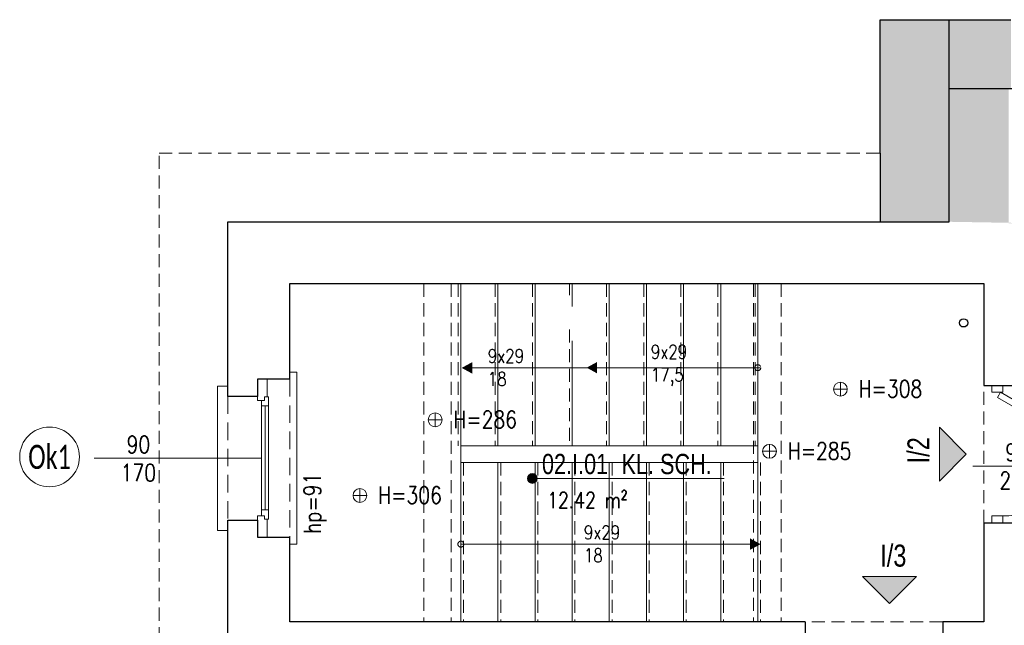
# Model space of a CAD drawing. Header units: millimetres. Extents: x 284606 to 628701, y -213781 to -93475.
# Tile 31 of 102: x 297427 to 298144, y -106653 to -106212. Entities that reach past the tile are written whole.
import ezdxf
from ezdxf.enums import TextEntityAlignment as Align
from ezdxf.lldxf.tags import DXFTag

# ---------------------------------------------------------------- set-up
doc = ezdxf.new("R2010")
doc.units = ezdxf.units.MM
doc.linetypes.add('HIDDEN', pattern=[9.525, 6.35, -3.175])
doc.layers.get('0').update_dxf_attribs({"lineweight": 0})
for name, color, linetype, lineweight in [('!STR_Konstrukcja 0.20', 200, 'Continuous', 20), ('!STR_Konstrukcja 0.30', 64, 'Continuous', 30), ('!STR_Opisy 0.09', 8, 'Continuous', 9), ('!STR_Przerywana 0.09', 8, 'HIDDEN', 9), ('!STR_Stolarka drzwiowa', 8, 'Continuous', 15), ('!STR_Stolarka okienna', 72, 'Continuous', 15), ('EKO Opisy 0.09', 8, 'Continuous', 9)]:
    doc.layers.add(name, color=color, linetype=linetype, lineweight=lineweight)
doc.layers.add('!STR_Kreskowanie ścian', color=7, linetype='Continuous', lineweight=5, true_color=0xa6a6a6)
doc.layers.add('IS_Powrót', color=5, linetype='SOLID', lineweight=30, true_color=0x0000ff)
doc.styles.add('AB_Arial', font='NirmalaS.ttf')
doc.styles.add('EKO 1-10', font='romans.shx', dxfattribs={"width": 0.8, "height": 15})
doc.styles.add('EKO 1-5', font='romans.shx', dxfattribs={"width": 0.8, "height": 10})
doc.styles.add('EKO CM 1-50', font='calibri.ttf', dxfattribs={"width": 0.8, "height": 12.5})
tags = doc.linetypes.add('SOLID', pattern=[10, 10, 0]).pattern_tags.tags
tags[6:7] = [DXFTag(74, 4), DXFTag(75, 0), DXFTag(340, '0'), DXFTag(46, 0.0), DXFTag(50, 0.0), DXFTag(44, 0.0), DXFTag(45, 0.0)]
tags[4:5] = [DXFTag(74, 4), DXFTag(75, 0), DXFTag(340, '0'), DXFTag(46, 0.0), DXFTag(50, 0.0), DXFTag(44, 0.0), DXFTag(45, 0.0)]

# ---------------------------------------------------------------- blocks, each defined once
blk = doc.blocks.new('wysokosc2')
at = {"ltscale": 2}
for points in [[(-5.06, 0.04), (5.03, 0.04)], [(0, 5.1), (0, -5.1)]]:
    blk.add_lwpolyline(points, dxfattribs=at)
blk.add_circle((0, 0), 5.03, dxfattribs=at)
at = {"ltscale": 2, "style": 'EKO 1-5', "width": 0.8}
blk.add_attdef('WYS', (13.29, -6.01), '', height=12.5, dxfattribs=at)
blk = doc.blocks.new('NR MIESZ')
h = blk.add_hatch(color=256)
h.dxf.hatch_style = 1
h.paths.add_polyline_path([(-24.54, -24.54), (0, 0), (24.54, -24.54)])
blk.add_lwpolyline([(-24.54, -24.54), (0, 0), (24.54, -24.54), (-24.54, -24.54)])
at = {"ltscale": 1.5, "style": 'AB_Arial', "width": 0.8}
for p in [(-33.22, -50.58), (-33.22, -83)]:
    blk.add_attdef('NR_POM.', p, '', height=20, rotation=0, dxfattribs=at)
blk = doc.blocks.new('*U238')
at = {"layer": '!STR_Opisy 0.09', "linetype": 'Continuous'}
blk.add_line((53.68, 44.22), (53.68, -20.01), dxfattribs=at)
at = {"layer": '!STR_Stolarka drzwiowa'}
for points in [[(0, 0), (45, 77.94), (48.79, 75.75), (3.79, -2.19)], [(-5, -6.2), (0, -6.2), (0, 1.8), (-5, 1.8)], [(90, -6.2), (95, -6.2), (95, 1.8), (90, 1.8)]]:
    blk.add_lwpolyline(points, close=True, dxfattribs=at)
blk.add_arc((0, 0), 90, 0, 60, dxfattribs=at)
at = {"layer": '!STR_Opisy 0.09', "linetype": 'Continuous', "style": 'EKO 1-10', "width": 0.8}
blk.add_attdef('SZER', text='', height=12.5, rotation=90, dxfattribs=at).set_placement((53.68, 12.1), align=Align.BOTTOM_CENTER)
at = {"layer": '!STR_Opisy 0.09', "ltscale": 0.7, "style": 'EKO 1-10', "width": 0.8}
blk.add_attdef('WYS', text='', height=12.5, rotation=90, dxfattribs=at).set_placement((64.21, 12.1), align=Align.MIDDLE_CENTER)
blk = doc.blocks.new('*U305')
at = {"layer": '!STR_Konstrukcja 0.20', "linetype": 'Continuous', "lineweight": 15}
for points in [[(8.12, 51.14), (0.62, 51.14), (0.62, 58.64), (105.62, 58.64), (105.62, 51.14), (98.12, 51.14)], [(-4.38, 6.14), (-9.38, 6.14), (-9.38, 1.14), (115.62, 1.14), (115.62, 6.14), (110.62, 6.14)]]:
    blk.add_lwpolyline(points, dxfattribs=at)
at = {"layer": '!STR_Konstrukcja 0.30', "ltscale": 2}
for points in [[(-4.38, 6.14), (-4.38, 29.68), (8.12, 29.68), (8.12, 51.14)], [(98.12, 51.14), (98.12, 29.68), (110.62, 29.68), (110.62, 6.14)]]:
    blk.add_lwpolyline(points, dxfattribs=at)
at = {"layer": '!STR_Przerywana 0.09', "ltscale": 2}
for points in [[(8.12, 51.14), (98.12, 51.14)], [(-4.38, 6.14), (110.62, 6.14)]]:
    blk.add_lwpolyline(points, dxfattribs=at)
at = {"layer": '!STR_Stolarka okienna', "ltscale": 0.3}
for points in [[(-4.38, 22.64), (-4.38, 29.68), (11.02, 29.68), (11.02, 24.55), (8.52, 24.55), (8.52, 22.64), (-4.38, 22.64)], [(110.62, 22.64), (110.62, 29.68), (95.05, 29.68), (95.05, 24.55), (97.55, 24.55), (97.55, 22.64), (110.62, 22.64)], [(97.55, 21.56), (97.55, 24.55), (95.05, 24.55), (95.05, 26.7), (11.02, 26.7), (11.02, 24.55), (8.52, 24.55), (8.52, 21.56), (97.55, 21.56)], [(15.12, 26.7), (15.12, 21.56)], [(90.62, 24.13), (15.12, 24.13)], [(90.62, 21.56), (90.62, 26.7)]]:
    blk.add_lwpolyline(points, dxfattribs=at)
blk = doc.blocks.new('*U761')
at = {"layer": '!STR_Opisy 0.09', "linetype": 'Continuous'}
blk.add_line((0, -153.49), (0, -32.16), dxfattribs=at)
at = {"layer": '!STR_Opisy 0.09', "linetype": 'Continuous', "style": 'EKO 1-5', "width": 0.8}
blk.add_attdef('HP=', (-55.13, 11.37), '', height=12.5, rotation=180, dxfattribs=at)
blk.add_attdef('SZER', text='', height=12.5, rotation=270, dxfattribs=at).set_placement((0, -121.38), align=Align.BOTTOM_CENTER)
at = {"layer": '!STR_Opisy 0.09', "ltscale": 0.7, "style": 'EKO 1-5', "width": 0.8}
blk.add_attdef('WYS', text='', height=12.5, rotation=270, dxfattribs=at).set_placement((-10.53, -121.38), align=Align.MIDDLE_CENTER)
blk = doc.blocks.new('*U459')
at = {"ltscale": 0.3}
blk.add_hatch(color=256, dxfattribs=at).paths.add_polyline_path([(-0.91, 50, 1), (6.82, 50, 1)])
at = {"ltscale": 1.5}
blk.add_line((17.59, 50), (154.57, 50), dxfattribs=at)
at = {"ltscale": 0.3}
blk.add_lwpolyline([(17.59, 50), (2.95, 50)], dxfattribs=at)
blk.add_circle((2.95, 50), 3.86, dxfattribs=at)
at = {"ltscale": 1.5, "width": 0.8}
for tag, p, height, style in [('NR_POM.', (10.51, 53.45), 16, 'AB_Arial'), ('NAZWA_POMIESZCZENIA', (66.91, 53.45), 16, 'AB_Arial'), ('POSADZKA', (9.08, 4), 12.5, 'EKO 1-5')]:
    blk.add_attdef(tag, p, '', height=height, rotation=0, dxfattribs=dict(at, style=style))
at = {"ltscale": 1.5, "style": 'EKO 1-5', "width": 0.8}
blk.add_attdef('POWIERZCHNIA', text='', height=12.5, rotation=0, dxfattribs=at).set_placement((78.06, 22.91), align=Align.BOTTOM_RIGHT)
blk = doc.blocks.new('KÓLKO')
at = {"layer": '!STR_Opisy 0.09'}
blk.add_circle((0, -15.51), 15.51, dxfattribs=at)
at = {"layer": '!STR_Opisy 0.09', "style": 'EKO 1-10', "width": 0.8}
blk.add_attdef('NR', text='', height=15, dxfattribs=at).set_placement((0, -15.51), align=Align.MIDDLE_CENTER)

msp = doc.modelspace()

# ---------------------------------------------------------------- hatches: boundary and pattern name
at = {"layer": '!STR_Kreskowanie ścian', "ltscale": 1.5}
h = msp.add_hatch(dxfattribs=at)
h.set_pattern_fill('AR-B88', color=8, scale=0.1, angle=90)
h.set_pattern_definition([(90, (10593.899, 1826.681), (-20.32, 1e-15), []), (180, (10593.899, 1826.681), (-20.32, -10.16), [20.32, -20.32])])
h.paths.add_polyline_path([(298061.74, -107423.52), (298016.74, -107423.52), (298016.74, -107417.52), (298016.69, -107417.52), (297966.69, -107467.52), (297966.69, -107473.52), (298061.74, -107473.52)])
h.paths.add_polyline_path([(298061.74, -107378.52), (298061.74, -107372.52), (298061.69, -107375.47), (298016.69, -107417.52), (298016.74, -107417.52), (298016.74, -107423.52), (298061.74, -107423.52)])
h.paths.add_polyline_path([(298103.54, -106262.52), (298148.45, -106262.43), (298148.45, -106212.43), (298053.49, -106212.52), (298053.45, -106359.43), (298103.54, -106359.43)])
h.paths.add_polyline_path([(298146.92, -106262.52), (298103.54, -106262.52), (298103.54, -106359.43), (298163.36, -106360.45), (298146.92, -106360.45)])
h.paths.add_polyline_path([(299005.94, -106275.53), (299005.99, -106275.52), (299005.99, -106262.52), (298918.99, -106262.52), (298918.99, -106307.52), (298918.99, -106307.52), (298918.99, -106322.24), (298948.99, -106320.51), (298948.94, -106320.47)])
h.paths.add_polyline_path([(299055.94, -106225.53), (299055.94, -106212.52), (298918.99, -106212.52), (298918.99, -106262.52), (299005.99, -106262.52), (299005.99, -106275.52), (299005.94, -106275.53)])
h.paths.add_polyline_path([(298948.99, -106320.51), (298918.94, -106297.48), (298918.94, -106349.11), (298918.99, -106431.96), (298918.99, -106345.22), (298948.99, -106320.23)])
h.paths.add_polyline_path([(298828.72, -106585.49), (298828.72, -106550.56), (298806.22, -106550.56), (298806.22, -106585.49)])
h.paths.add_polyline_path([(297644.36, -106571.25), (297644.36, -106517.21)])
h.paths.add_polyline_path([(299195.84, -106594.18), (299195.84, -106556.39), (299173.34, -106556.39), (299173.34, -106594.18)])
h.paths.add_polyline_path([(298518.76, -107349.73), (298557.11, -107349.73), (298557.11, -107327.23), (298518.76, -107327.23)])
h.paths.add_polyline_path([(297591.89, -107235.92), (297584.39, -107235.92), (297584.39, -107130.92), (297591.89, -107130.92)], flags=16)
h.paths.add_polyline_path([(297627.14, -107220.92), (297622, -107220.92), (297622, -107225.36), (297619.02, -107225.36), (297619.02, -107228.42), (297591.99, -107228.42), (297591.99, -107417.07), (297636.99, -107372.07), (297636.99, -107240.92), (297626.06, -107240.92), (297626.06, -107227.86), (297627.14, -107227.86)])
h.paths.add_polyline_path([(297591.99, -106962.42), (297619.02, -106962.42), (297619.02, -106965.32), (297622, -106965.32), (297622, -106969.42), (297627.14, -106969.42), (297627.14, -106962.82), (297626.06, -106962.82), (297626.06, -106949.92), (297636.99, -106949.92), (297636.99, -106871.18), (297591.99, -106871.18)])
h.paths.add_polyline_path([(297619.02, -107052.42), (297591.99, -107052.42), (297591.99, -107138.42), (297619.02, -107138.42), (297619.02, -107141.32), (297622, -107141.32), (297622, -107145.42), (297627.14, -107145.42), (297627.14, -107138.82), (297626.06, -107138.82), (297626.06, -107125.92), (297636.99, -107125.92), (297636.99, -107064.92), (297626.06, -107064.92), (297626.06, -107051.86), (297627.14, -107051.86), (297627.14, -107044.92), (297622, -107044.92), (297622, -107049.36), (297619.02, -107049.36)])
h.paths.add_polyline_path([(297591.99, -106871.18), (297541.94, -106871.18), (297541.94, -107467.11), (297591.99, -107417.07)])
h.paths.add_polyline_path([(297591.89, -106954.92), (297591.89, -107059.92), (297584.39, -107059.92), (297584.39, -106954.92)], flags=16)
h.paths.add_polyline_path([(299484.33, -107164.42), (299457.92, -107164.42), (299457.92, -107161.36), (299454.94, -107161.36), (299454.94, -107156.92), (299449.8, -107156.92), (299449.8, -107163.86), (299450.88, -107163.86), (299450.88, -107176.92), (299439.33, -107176.92), (299439.33, -107372.52), (299484.33, -107417.52)])
h.paths.add_polyline_path([(299499.23, -107014.92), (299499.23, -106909.92), (299491.73, -106909.92), (299491.73, -107014.92)], flags=16)
h.paths.add_polyline_path([(299499.23, -107007.42), (299484.33, -107007.42), (299484.33, -107074.42), (299499.23, -107074.42), (299499.23, -107066.92), (299491.73, -107066.92), (299491.73, -107171.92), (299499.23, -107171.92), (299499.23, -107164.42), (299484.33, -107164.42), (299484.33, -107417.52), (299534.28, -107467.47), (299534.28, -106225.65), (299484.33, -106275.61), (299484.33, -106917.42), (299499.23, -106917.42)])
h.paths.add_polyline_path([(299449.8, -106924.42), (299454.94, -106924.42), (299454.94, -106920.32), (299457.92, -106920.32), (299457.92, -106917.42), (299484.33, -106917.42), (299484.33, -106275.61), (299439.33, -106320.61), (299439.33, -106904.92), (299450.88, -106904.92), (299450.88, -106917.82), (299449.8, -106917.82)])
h.paths.add_polyline_path([(299454.94, -106999.92), (299449.8, -106999.92), (299449.8, -107006.86), (299450.88, -107006.86), (299450.88, -107019.92), (299439.33, -107019.92), (299439.33, -107061.92), (299450.88, -107061.92), (299450.88, -107074.82), (299449.8, -107074.82), (299449.8, -107081.42), (299454.94, -107081.42), (299454.94, -107077.32), (299457.92, -107077.32), (299457.92, -107074.42), (299484.33, -107074.42), (299484.33, -107007.42), (299457.92, -107007.42), (299457.92, -107004.36), (299454.94, -107004.36)])
at = {"layer": '!STR_Opisy 0.09', "linetype": 'Continuous'}
h = msp.add_hatch(color=8, dxfattribs=at)
h.dxf.hatch_style = 1
h.paths.add_polyline_path([(297756.58, -106461.55), (297748.95, -106465.72), (297756.58, -106465.72)])
h.paths.add_polyline_path([(297756.58, -106465.72), (297748.95, -106465.72), (297756.58, -106469.9)])
h = msp.add_hatch(color=8, dxfattribs=at)
h.dxf.hatch_style = 1
h.paths.add_polyline_path([(297847.47, -106461.38), (297839.85, -106465.56), (297847.47, -106465.56)])
h.paths.add_polyline_path([(297847.47, -106465.56), (297839.85, -106465.56), (297847.47, -106469.73)])
h = msp.add_hatch(color=8, dxfattribs=at)
h.dxf.hatch_style = 1
h.paths.add_polyline_path([(297958.71, -106589.75), (297966.33, -106593.93), (297958.71, -106593.93)])
h.paths.add_polyline_path([(297958.71, -106593.93), (297966.33, -106593.93), (297958.71, -106598.1)])

# ---------------------------------------------------------------- linework, layer by layer
at = {"layer": '!STR_Konstrukcja 0.20', "color": 8, "ltscale": 1.5}
for p, q in [((297748.33, -106404.43), (297748.33, -106522.43)), ((297775.33, -106404.43), (297775.33, -106522.43)), ((297802.33, -106404.43), (297802.33, -106522.43)), ((297829.33, -106404.43), (297829.33, -106421.05)), ((297856.33, -106404.43), (297856.33, -106522.43)), ((297883.33, -106404.43), (297883.33, -106522.43)), ((297910.33, -106404.43), (297910.33, -106522.43)), ((297937.33, -106404.43), (297937.33, -106522.43)), ((297964.33, -106404.43), (297964.33, -106522.43)), ((297829.33, -106446.15), (297829.33, -106522.43)), ((297964.33, -106522.43), (297748.33, -106522.43)), ((297748.33, -106522.43), (297748.33, -106650.43)), ((297964.33, -106522.43), (297964.33, -106650.43)), ((297964.33, -106534.43), (297748.33, -106534.43)), ((297775.33, -106534.43), (297775.33, -106650.43)), ((297802.33, -106534.43), (297802.33, -106650.43)), ((297829.33, -106534.43), (297829.33, -106650.43)), ((297856.33, -106534.43), (297856.33, -106650.43)), ((297883.33, -106534.43), (297883.33, -106650.43)), ((297910.33, -106534.43), (297910.33, -106650.43)), ((297937.33, -106534.43), (297937.33, -106650.43))]:
    msp.add_line(p, q, dxfattribs=at)
at = {"layer": '!STR_Konstrukcja 0.30', "color": 8, "ltscale": 1.5}
for p, q in [((298103.45, -106262.43), (298103.45, -106212.43)), ((298053.45, -106309.43), (298053.45, -106359.43)), ((298128.89, -106478.43), (298158.45, -106478.43)), ((298128.89, -106578.43), (298158.45, -106578.43)), ((297998.89, -106650.43), (297998.89, -106680.74)), ((298098.89, -106650.43), (298098.89, -106680.74))]:
    msp.add_line(p, q, dxfattribs=at)
for points in [[(298053.45, -106309.43), (298053.45, -106212.43), (298148.45, -106212.43)], [(297578.89, -106359.43), (298103.45, -106359.43), (298103.45, -106262.43), (298205.95, -106262.43)], [(297578.89, -106486.43), (297578.89, -106359.43)], [(297623.89, -106473.93), (297623.89, -106404.43), (298128.89, -106404.43), (298128.89, -106478.43)], [(297578.89, -106737.24), (297578.89, -106576.43)], [(298128.89, -106578.43), (298128.89, -106650.43), (298098.89, -106650.43)], [(297998.89, -106650.43), (297623.89, -106650.43), (297623.89, -106588.93)]]:
    msp.add_lwpolyline(points, dxfattribs=at)
at = {"layer": '!STR_Opisy 0.09', "color": 8, "linetype": 'Continuous'}
for points in [[(297750.95, -106465.72), (297966.33, -106465.56)], [(297964.33, -106593.93), (297748.33, -106593.93)]]:
    msp.add_lwpolyline(points, dxfattribs=at)
at = {"layer": '!STR_Opisy 0.09', "color": 8, "linetype": 'HIDDEN', "ltscale": 2}
for centre in [(297964.33, -106465.56), (297748.33, -106593.93)]:
    msp.add_circle(centre, 2.17, dxfattribs=at)
at = {"layer": '!STR_Przerywana 0.09', "color": 8, "ltscale": 1.5}
for p, q in [((297721.33, -106404.43), (297721.33, -106650.43)), ((297741.33, -106404.43), (297741.33, -106650.43)), ((297746.33, -106404.43), (297746.33, -106522.43)), ((297773.33, -106404.43), (297773.33, -106522.43)), ((297800.33, -106404.43), (297800.33, -106522.43)), ((297827.33, -106404.43), (297827.33, -106412.71)), ((297854.33, -106404.43), (297854.33, -106522.43)), ((297881.33, -106404.43), (297881.33, -106522.43)), ((297908.33, -106404.43), (297908.33, -106522.43)), ((297935.33, -106404.43), (297935.33, -106522.43)), ((297961.33, -106404.43), (297961.33, -106650.43)), ((297962.33, -106404.43), (297962.33, -106522.43)), ((297981.33, -106404.43), (297981.33, -106650.43)), ((297827.33, -106437.8), (297827.33, -106522.43)), ((298128.89, -106578.43), (298128.89, -106478.43)), ((297750.33, -106534.43), (297750.33, -106650.43)), ((297777.33, -106534.43), (297777.33, -106650.43)), ((297804.33, -106534.43), (297804.33, -106650.43)), ((297831.33, -106534.43), (297831.33, -106650.43)), ((297858.33, -106534.43), (297858.33, -106650.43)), ((297885.33, -106534.43), (297885.33, -106650.43)), ((297912.33, -106534.43), (297912.33, -106650.43)), ((297939.33, -106534.43), (297939.33, -106650.43)), ((297966.33, -106534.43), (297966.33, -106650.43)), ((298098.89, -106650.43), (297998.89, -106650.43))]:
    msp.add_line(p, q, dxfattribs=at)
msp.add_lwpolyline([(297541.89, -106921.08), (297528.89, -106921.08), (297528.89, -106309.43), (298053.45, -106309.43)], dxfattribs=at)
at = {"layer": 'IS_Powrót', "color": 8, "linetype": 'ByBlock'}
msp.add_circle((298114.05, -106432.97), 3, dxfattribs=at)

# ---------------------------------------------------------------- block references
at = {"layer": '!STR_Opisy 0.09', "color": 8}
for p, values in [((298024.42, -106481.19), {'WYS': 'H=308'}), ((297729.6, -106503.52), {'WYS': 'H=286'}), ((297972.84, -106526.4), {'WYS': 'H=285'}), ((297674.92, -106558.56), {'WYS': 'H=306'})]:
    msp.add_blockref('wysokosc2', p, dxfattribs=at).add_auto_attribs(values)
ref = msp.add_blockref('NR MIESZ', (298116.04, -106528.48), dxfattribs=dict(at, xscale=-0.8, yscale=0.8, zscale=0.8, rotation=270))
ref.add_attrib('NR_POM.', 'I/2', (298089.19, -106535.17), dxfattribs={"layer": '0', "ltscale": 1.5, "height": 16, "rotation": 90, "style": 'AB_Arial', "width": 0.8})
ref = msp.add_blockref('*U761', (297635.11, -106531.43), dxfattribs=dict(at, xscale=-1, rotation=270))
ref.add_attrib('SZER', '90', dxfattribs={"linetype": 'Continuous', "height": 12.5, "rotation": 360, "style": 'EKO 1-5', "width": 0.8}).set_placement((297513.73, -106531.43), align=Align.BOTTOM_CENTER)
ref.add_attrib('WYS', '170', dxfattribs={"ltscale": 0.7, "height": 12.5, "rotation": 360, "style": 'EKO 1-5', "width": 0.8}).set_placement((297513.73, -106541.95), align=Align.MIDDLE_CENTER)
ref.add_attrib('HP=', 'hp=91', (297646.48, -106586.55), dxfattribs={"linetype": 'Continuous', "height": 12.5, "rotation": 90, "style": 'EKO 1-5', "width": 0.8})
ref = msp.add_blockref('*U459', (297797.65, -106592.17), dxfattribs=dict(at, xscale=0.9199999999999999, yscale=0.9199999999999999, zscale=0.9199999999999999))
ref.add_attrib('NAZWA_POM', 'KL. SCH.', (297865.2, -106543), dxfattribs={"layer": '0', "ltscale": 1.5, "height": 14.72, "rotation": 0, "style": 'AB_Arial', "width": 0.8})
ref.add_attrib('NUMER_POM', '02.I.01', (297807.33, -106543), dxfattribs={"layer": '0', "ltscale": 1.5, "height": 14.72, "rotation": 0, "style": 'AB_Arial', "width": 0.8})
ref.add_attrib('R-SURF', '12.42 m²', dxfattribs={"layer": '0', "ltscale": 1.5, "height": 11.5, "rotation": 0, "style": 'EKO 1-5', "width": 0.8}).set_placement((297869.47, -106571.1), align=Align.BOTTOM_RIGHT)
ref = msp.add_blockref('NR MIESZ', (298060.09, -106637.14), dxfattribs=dict(at, xscale=-0.8, yscale=0.8, zscale=0.8, rotation=180))
ref.add_attrib('NR_POM.', 'I/3', (298053.41, -106610.28), dxfattribs={"layer": '0', "ltscale": 1.5, "height": 16, "rotation": 360, "style": 'AB_Arial', "width": 0.8})
at = {"layer": '!STR_Stolarka drzwiowa', "color": 8, "ltscale": 0.3, "rotation": 270}
msp.add_blockref('*U238', (298140.87, -106483.43), dxfattribs=at).add_auto_attribs({'WYS': '200', 'SZER': '90'})
at = {"layer": '!STR_Stolarka okienna', "color": 8, "ltscale": 1.5, "xscale": -1, "rotation": 90}
msp.add_blockref('*U305', (297630.04, -106478.31), dxfattribs=at)
at = {"layer": 'EKO Opisy 0.09', "color": 8}
ref = msp.add_blockref('KÓLKO', (297449.09, -106508.74), dxfattribs=dict(at, xscale=1.4, yscale=1.4, zscale=1.4))
ref.add_attrib('NR', 'Ok1', dxfattribs={"height": 17.5, "style": 'EKO CM 1-50', "width": 0.7}).set_placement((297449.09, -106530.45), align=Align.MIDDLE_CENTER)

# ---------------------------------------------------------------- texts
at = {"layer": '!STR_Opisy 0.09', "color": 8, "ltscale": 2, "char_height": 10, "attachment_point": 7, "style": 'EKO 1-5'}
for s, insert in [('9x29\\P18', (297767.93, -106478.73)), ('9x29\\P17,5', (297886.52, -106478.73)), ('9x29\\P18', (297837.82, -106607.1))]:
    msp.add_mtext_dynamic_manual_height_columns(s, width=22.0328, gutter_width=12.5, heights=[0], dxfattribs=dict(at, insert=insert))

doc.saveas('drawing.dxf')
